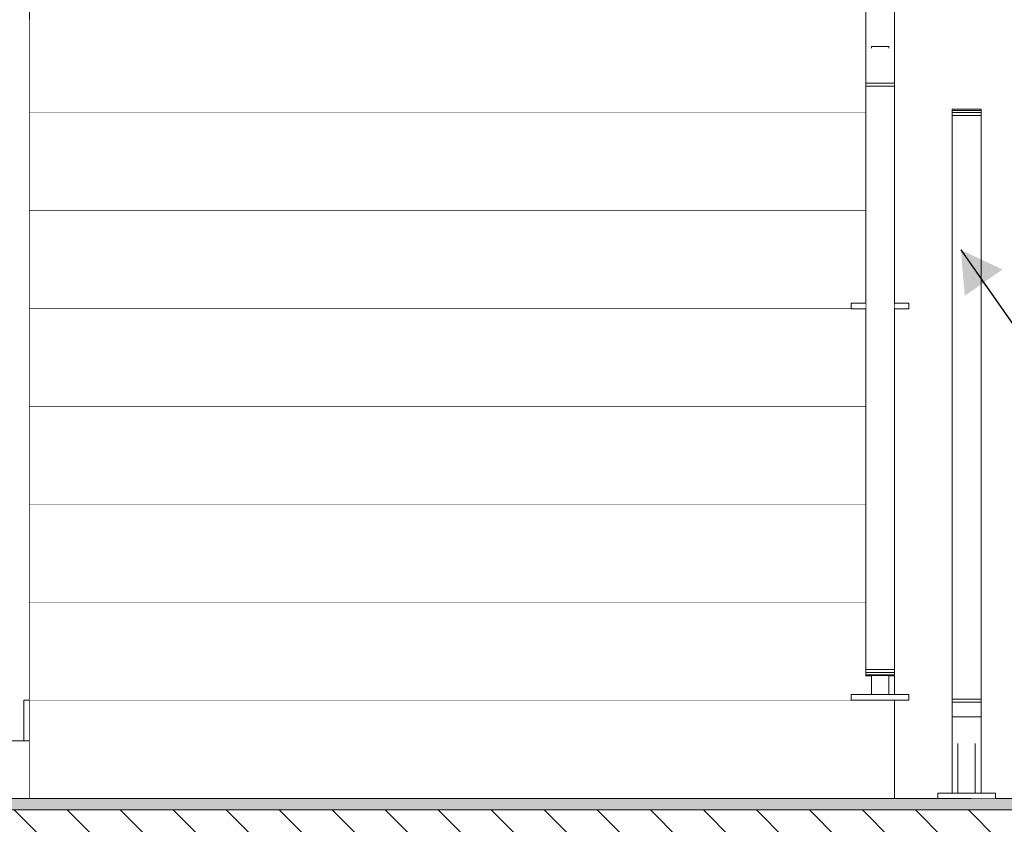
# Model space of a CAD drawing. Header units: millimetres. Extents: x 90539 to 127778, y -34922 to 14506.
# Tile 238 of 256: x 104190 to 105898, y 5735 to 7130. Entities that reach past the tile are written whole.
import ezdxf

# ---------------------------------------------------------------- set-up
doc = ezdxf.new("R2010")
doc.units = ezdxf.units.MM
doc.header["$MEASUREMENT"] = 0
doc.linetypes.add('Przerywana', pattern=[240, 120, -120])
doc.linetypes.add('Wipeout_Contour', pattern=[1000, 0, -1000])
for name, color, linetype, lineweight, true_color in [('0_Nr_pióra__85', 7, 'Continuous', 13, 0x80c2ff), ('Nowe_A-Konstrukcja Opis_Nr_pióra__78', 7, 'Continuous', 13, 0x00bb5e), ('Nowe_A-Wymiary-Wewnętrzne_Nr_pióra__45', 7, 'Continuous', 15, 0x40a5ff), ('Nowe_A-Wymiary-Wewnętrzne_Nr_pióra__85', 7, 'Continuous', 13, 0x80c2ff), ('Nowe_A-Wymiary-Zewnętrzne_Nr_pióra__45', 7, 'Continuous', 15, 0x40a5ff), ('Nowe_A-Wymiary-Zewnętrzne_Nr_pióra__85', 7, 'Continuous', 13, 0x80c2ff)]:
    doc.layers.add(name, color=color, linetype=linetype, lineweight=lineweight, true_color=true_color)
for name, color, linetype in [('Nowe_A-Balustrady-Schody', 7, 'Continuous'), ('Nowe_A-Posadzki', 7, 'Continuous'), ('Nowe_A-Schody', 7, 'Continuous'), ('Nowe_A-Wymiary-Wewnętrzne', 7, 'Continuous'), ('Nowe_A-Wymiary-Zewnętrzne', 7, 'Continuous'), ('Nowe_A-Ściany-Konstrukcyjne', 7, 'Continuous')]:
    doc.layers.add(name, color=color, linetype=linetype)
for name, color, linetype, lineweight in [('Nowe_A-Balustrady-Schody_Nr_pióra__11', 7, 'Continuous', 13), ('Nowe_A-Balustrady-Schody_Nr_pióra__91', 7, 'Continuous', 13), ('Nowe_A-Posadzki_Nr_pióra__9', 7, 'Continuous', 13), ('Nowe_A-Schody _Nr_pióra__11', 7, 'Continuous', 13), ('Nowe_A-Wymiary-Wewnętrzne_Nr_pióra__46', 5, 'Continuous', 15), ('Nowe_A-Wymiary-Zewnętrzne_Nr_pióra__46', 5, 'Continuous', 15), ('Nowe_A-Ściany-Konstrukcyjne_Nr_pióra__87', 7, 'Continuous', 13)]:
    doc.layers.add(name, color=color, linetype=linetype, lineweight=lineweight)
doc.styles.add('STYL_AUTOMATYCZNY_2', font='arial.ttf')
doc.dimstyles.new('STYL_AUTOMATYCZNY__1', dxfattribs={"dimtxt": 125, "dimasz": 47.5, "dimexe": 0.18, "dimexo": 20, "dimgap": 0, "dimtad": 1, "dimdec": 1, "dimlfac": 0.1, "dimzin": 0, "dimdsep": 46, "dimtxsty": 'STYL_AUTOMATYCZNY_2', "dimblk": 'ARROWHEAD_11', "dimblk1": 'ARROWHEAD_11', "dimblk2": 'ARROWHEAD_11', "dimcen": 0.09, "dimclrd": 256, "dimclre": 256, "dimclrt": 5, "dimadec": 1, "dimazin": 0, "dimtfac": 1, "dimtdec": 4, "dimtmove": 0, "dimatfit": 3, "dimfxl": 0, "dimtolj": 1, "dimtzin": 0, "dimarcsym": 0})
doc.dimstyles.new('STYL_AUTOMATYCZNY__3', dxfattribs={"dimtxt": 0.18, "dimasz": 76, "dimexe": 0.18, "dimexo": 0.0625, "dimgap": 0, "dimtad": 0, "dimtih": 1, "dimtoh": 1, "dimdec": 4, "dimzin": 0, "dimdsep": 46, "dimcen": 0.09, "dimadec": 0, "dimazin": 0, "dimtfac": 1, "dimtdec": 4, "dimtmove": 0, "dimatfit": 3, "dimldrblk": 'ARROWHEAD_16', "dimfxl": 0, "dimtolj": 1, "dimtzin": 0, "dimarcsym": 0})

# ---------------------------------------------------------------- blocks, each defined once
blk = doc.blocks.new('ElemPrzekroju_73')
at = {"color": 254, "linetype": 'Wipeout_Contour', "lineweight": 0, "ltscale": 2122161.408747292}
blk.add_wipeout([(107307.6, 7150), (105707.6, 7150), (105707.6, 6638.7), (105732.6, 6638.7), (105732.6, 6628.7), (105707.6, 6628.7), (105707.6, 5960), (105732.6, 5960), (105732.6, 5950), (105707.6, 5950), (105707.6, 5780), (105782.6, 5780), (105782.6, 5788.9), (105807.6, 5788.9), (105807.6, 6974.7), (105857.6, 6974.7), (105857.6, 5788.9), (105882.6, 5788.9), (105882.6, 5780), (107307.6, 5780)], dxfattribs=at).dxf.layer = 'Nowe_A-Ściany-Konstrukcyjne'
blk = doc.blocks.new('ElemPrzekroju_76')
at = {"color": 254, "linetype": 'Wipeout_Contour', "lineweight": 0, "ltscale": 417286.408988}
blk.add_wipeout([(103947.6, 5880), (104197.6, 5880), (104197.6, 8320), (103947.6, 8320)], dxfattribs=at).dxf.layer = 'Nowe_A-Ściany-Konstrukcyjne'
at = {"color": 254, "linetype": 'Wipeout_Contour', "lineweight": 0, "ltscale": 416767.65014}
blk.add_wipeout([(103937.6, 5880), (103947.6, 5880), (103947.6, 8320), (103937.6, 8320)], dxfattribs=at).dxf.layer = 'Nowe_A-Ściany-Konstrukcyjne'
at = {"color": 254, "linetype": 'Wipeout_Contour', "lineweight": 0, "ltscale": 417805.168435}
blk.add_wipeout([(104197.6, 8320), (104197.6, 5880), (104207.6, 5880), (104207.6, 8320)], dxfattribs=at).dxf.layer = 'Nowe_A-Ściany-Konstrukcyjne'
at = {"layer": 'Nowe_A-Ściany-Konstrukcyjne_Nr_pióra__87', "color": 7, "linetype": 'Continuous', "lineweight": 13}
for p, q in [((103937.6, 5880), (103937.6, 8320)), ((104207.6, 8320), (104207.6, 5950))]:
    blk.add_line(p, q, dxfattribs=at)
at = {"color": 254, "linetype": 'Wipeout_Contour', "lineweight": 0, "ltscale": 417462.283268}
blk.add_wipeout([(104197.6, 5880), (104197.6, 5780), (104207.6, 5780), (104207.6, 5880)], dxfattribs=at).dxf.layer = 'Nowe_A-Ściany-Konstrukcyjne'
at = {"layer": 'Nowe_A-Ściany-Konstrukcyjne_Nr_pióra__87', "color": 7, "linetype": 'Continuous', "lineweight": 13}
for p, q in [((104207.6, 5950), (104207.6, 5880)), ((104207.6, 5880), (104207.6, 5780))]:
    blk.add_line(p, q, dxfattribs=at)
at = {"color": 254, "linetype": 'Wipeout_Contour', "lineweight": 0, "ltscale": 416943.097095}
blk.add_wipeout([(104197.6, 5780), (104197.6, 5880), (103947.6, 5880), (103947.6, 5780)], dxfattribs=at).dxf.layer = 'Nowe_A-Ściany-Konstrukcyjne'
at = {"layer": 'Nowe_A-Ściany-Konstrukcyjne_Nr_pióra__87', "color": 7, "linetype": 'Continuous', "lineweight": 13}
for p, q in [((103947.6, 5880), (104197.6, 5880)), ((104197.6, 5880), (104207.6, 5880))]:
    blk.add_line(p, q, dxfattribs=at)
blk = doc.blocks.new('ElemPrzekroju_221')
at = {"layer": 'Nowe_A-Schody _Nr_pióra__11', "color": 7, "linetype": 'Continuous', "lineweight": 13}
blk.add_line((104197.6, 5880), (104197.6, 5940), dxfattribs=at)
at = {"color": 254, "linetype": 'Wipeout_Contour', "lineweight": 0, "ltscale": 524858.242482}
blk.add_wipeout([(104207.6, 5780), (105707.6, 5780), (105707.6, 5940), (104207.6, 5940), (104207.6, 5880)], dxfattribs=at).dxf.layer = 'Nowe_A-Schody'
at = {"layer": 'Nowe_A-Schody _Nr_pióra__11', "color": 7, "linetype": 'Continuous', "lineweight": 13}
blk.add_line((105707.6, 5780), (105707.6, 5940), dxfattribs=at)
blk = doc.blocks.new('ElemPrzekroju_222')
at = {"layer": 'Nowe_A-Schody _Nr_pióra__11', "color": 7, "linetype": 'Continuous', "lineweight": 13}
blk.add_line((104197.6, 5940), (104197.6, 5950), dxfattribs=at)
at = {"color": 254, "linetype": 'Wipeout_Contour', "lineweight": 0, "ltscale": 420503.350436}
blk.add_wipeout([(105707.6, 5950), (104207.6, 5950), (104207.6, 5940), (105707.6, 5940)], dxfattribs=at).dxf.layer = 'Nowe_A-Schody'
at = {"layer": 'Nowe_A-Schody _Nr_pióra__11', "color": 7, "linetype": 'Continuous', "lineweight": 13}
for p, q in [((104207.6, 5950), (104197.6, 5950)), ((105632.6, 5950), (104207.6, 5950)), ((105707.6, 5940), (105707.6, 5950))]:
    blk.add_line(p, q, dxfattribs=at)
blk = doc.blocks.new('ElemPrzekroju_223')
at = {"color": 254, "linetype": 'Wipeout_Contour', "lineweight": 0, "ltscale": 843696.926493}
blk.add_wipeout([(104207.6, 5950), (105632.6, 5950), (105632.6, 5960), (105667.6, 5960), (105667.6, 5992.3), (105657.6, 5992.3), (105657.6, 6110), (104207.6, 6110)], dxfattribs=at).dxf.layer = 'Nowe_A-Schody'
at = {"color": 254, "linetype": 'Wipeout_Contour', "lineweight": 0, "ltscale": 423485.60383}
blk.add_wipeout([(105697.6, 5992.3), (105697.6, 5960), (105707.6, 5960), (105707.6, 5992.3)], dxfattribs=at).dxf.layer = 'Nowe_A-Schody'
at = {"layer": 'Nowe_A-Schody _Nr_pióra__11', "color": 7, "linetype": 'Continuous', "lineweight": 13}
blk.add_line((105707.6, 5960), (105707.6, 5992.3), dxfattribs=at)
blk = doc.blocks.new('ElemPrzekroju_224')
at = {"color": 254, "linetype": 'Wipeout_Contour', "lineweight": 0, "ltscale": 420442.52228}
blk.add_wipeout([(104207.6, 6120), (104207.6, 6110), (105657.6, 6110), (105657.6, 6120)], dxfattribs=at).dxf.layer = 'Nowe_A-Schody'
at = {"layer": 'Nowe_A-Schody _Nr_pióra__11', "color": 7, "linetype": 'Continuous', "lineweight": 13}
blk.add_line((105657.6, 6120), (104207.6, 6120), dxfattribs=at)
blk = doc.blocks.new('ElemPrzekroju_225')
at = {"color": 254, "linetype": 'Wipeout_Contour', "lineweight": 0, "ltscale": 420462.561122}
blk.add_wipeout([(104207.6, 6280), (104207.6, 6120), (105657.6, 6120), (105657.6, 6280)], dxfattribs=at).dxf.layer = 'Nowe_A-Schody'
blk = doc.blocks.new('ElemPrzekroju_226')
at = {"color": 254, "linetype": 'Wipeout_Contour', "lineweight": 0, "ltscale": 420482.632366}
blk.add_wipeout([(104207.6, 6290), (104207.6, 6280), (105657.6, 6280), (105657.6, 6290)], dxfattribs=at).dxf.layer = 'Nowe_A-Schody'
at = {"layer": 'Nowe_A-Schody _Nr_pióra__11', "color": 7, "linetype": 'Continuous', "lineweight": 13}
blk.add_line((105657.6, 6290), (104207.6, 6290), dxfattribs=at)
blk = doc.blocks.new('ElemPrzekroju_227')
at = {"color": 254, "linetype": 'Wipeout_Contour', "lineweight": 0, "ltscale": 632195.837848}
blk.add_wipeout([(104207.6, 6450), (104207.6, 6290), (105657.6, 6290), (105657.6, 6295.9), (105657.6, 6356.7), (105657.6, 6450)], dxfattribs=at).dxf.layer = 'Nowe_A-Schody'
blk = doc.blocks.new('ElemPrzekroju_228')
at = {"color": 254, "linetype": 'Wipeout_Contour', "lineweight": 0, "ltscale": 420523.83826}
blk.add_wipeout([(104207.6, 6460), (104207.6, 6450), (105657.6, 6450), (105657.6, 6460)], dxfattribs=at).dxf.layer = 'Nowe_A-Schody'
at = {"layer": 'Nowe_A-Schody _Nr_pióra__11', "color": 7, "linetype": 'Continuous', "lineweight": 13}
blk.add_line((105657.6, 6460), (104207.6, 6460), dxfattribs=at)
blk = doc.blocks.new('ElemPrzekroju_229')
at = {"color": 254, "linetype": 'Wipeout_Contour', "lineweight": 0, "ltscale": 420544.972754}
blk.add_wipeout([(104207.6, 6620), (104207.6, 6460), (105657.6, 6460), (105657.6, 6620)], dxfattribs=at).dxf.layer = 'Nowe_A-Schody'
blk = doc.blocks.new('ElemPrzekroju_230')
at = {"color": 254, "linetype": 'Wipeout_Contour', "lineweight": 0, "ltscale": 632245.973283}
blk.add_wipeout([(105632.6, 6630), (104207.6, 6630), (104207.6, 6620), (105657.6, 6620), (105657.6, 6628.7), (105632.6, 6628.7)], dxfattribs=at).dxf.layer = 'Nowe_A-Schody'
at = {"layer": 'Nowe_A-Schody _Nr_pióra__11', "color": 7, "linetype": 'Continuous', "lineweight": 13}
for p, q in [((105632.6, 6630), (104207.6, 6630)), ((105657.6, 6630), (105632.6, 6630))]:
    blk.add_line(p, q, dxfattribs=at)
blk = doc.blocks.new('ElemPrzekroju_231')
at = {"color": 254, "linetype": 'Wipeout_Contour', "lineweight": 0, "ltscale": 632268.806475}
blk.add_wipeout([(104207.6, 6630), (105632.6, 6630), (105632.6, 6638.7), (105657.6, 6638.7), (105657.6, 6790), (104207.6, 6790)], dxfattribs=at).dxf.layer = 'Nowe_A-Schody'
blk = doc.blocks.new('ElemPrzekroju_232')
at = {"color": 254, "linetype": 'Wipeout_Contour', "lineweight": 0, "ltscale": 420609.536172}
blk.add_wipeout([(104207.6, 6800), (104207.6, 6790), (105657.6, 6790), (105657.6, 6800)], dxfattribs=at).dxf.layer = 'Nowe_A-Schody'
at = {"layer": 'Nowe_A-Schody _Nr_pióra__11', "color": 7, "linetype": 'Continuous', "lineweight": 13}
blk.add_line((105657.6, 6800), (104207.6, 6800), dxfattribs=at)
blk = doc.blocks.new('ElemPrzekroju_233')
at = {"color": 254, "linetype": 'Wipeout_Contour', "lineweight": 0, "ltscale": 420631.765654}
blk.add_wipeout([(104207.6, 6960), (104207.6, 6800), (105657.6, 6800), (105657.6, 6960)], dxfattribs=at).dxf.layer = 'Nowe_A-Schody'
blk = doc.blocks.new('ElemPrzekroju_234')
at = {"color": 254, "linetype": 'Wipeout_Contour', "lineweight": 0, "ltscale": 420654.027521}
blk.add_wipeout([(104207.6, 6970), (104207.6, 6960), (105657.6, 6960), (105657.6, 6970)], dxfattribs=at).dxf.layer = 'Nowe_A-Schody'
at = {"layer": 'Nowe_A-Schody _Nr_pióra__11', "color": 7, "linetype": 'Continuous', "lineweight": 13}
blk.add_line((105657.6, 6970), (104207.6, 6970), dxfattribs=at)
blk = doc.blocks.new('ElemPrzekroju_235')
at = {"color": 254, "linetype": 'Wipeout_Contour', "lineweight": 0, "ltscale": 632456.170232}
blk.add_wipeout([(104207.6, 6970), (105657.6, 6970), (105657.6, 7009.3), (105657.6, 7020.2), (105657.6, 7130), (104207.6, 7130)], dxfattribs=at).dxf.layer = 'Nowe_A-Schody'
blk = doc.blocks.new('ElemPrzekroju_328')
at = {"layer": 'Nowe_A-Posadzki', "linetype": 'Continuous', "lineweight": 0, "true_color": 0xbb9a81}
blk.add_hatch(color=33, dxfattribs=at).paths.add_polyline_path([(107317.6, 5780), (99177.6, 5780), (99177.6, 5760), (107317.6, 5760)])
at = {"layer": 'Nowe_A-Posadzki', "linetype": 'Continuous', "lineweight": 0, "true_color": 0x000000}
h = blk.add_hatch(dxfattribs=at)
h.set_pattern_fill('Cegła_zwykła', color=18, style=0, pattern_type=2)
h.set_pattern_definition([(135, (0, 0), (45.96194, 45.96194), [])])
h.paths.add_polyline_path([(99177.6, 5760), (99177.6, 5710), (107317.6, 5710), (107317.6, 5760)])
at = {"layer": 'Nowe_A-Posadzki_Nr_pióra__9', "color": 7, "linetype": 'Continuous', "lineweight": 13}
blk.add_line((107317.6, 5760), (99177.6, 5760), dxfattribs=at)
at = {"layer": 'Nowe_A-Posadzki_Nr_pióra__9', "color": 7, "linetype": 'Continuous', "lineweight": 13, "flags": 128}
blk.add_lwpolyline([(107317.6, 5780), (102207.6, 5780), (102167.6, 5780), (100757.6, 5780)], dxfattribs=at)
blk = doc.blocks.new('ElemPrzekroju_429')
at = {"color": 254, "linetype": 'Wipeout_Contour', "lineweight": 0, "ltscale": 424248.435461}
blk.add_wipeout([(105857.6, 6974.7), (105807.6, 6974.7), (105807.6, 6972.7), (105857.6, 6972.7)], dxfattribs=at).dxf.layer = 'Nowe_A-Balustrady-Schody'
at = {"color": 254, "linetype": 'Wipeout_Contour', "lineweight": 0, "ltscale": 424247.668659}
blk.add_wipeout([(105857.6, 6972.7), (105807.6, 6972.7), (105807.6, 6968.9), (105857.6, 6968.9)], dxfattribs=at).dxf.layer = 'Nowe_A-Balustrady-Schody'
at = {"color": 254, "linetype": 'Wipeout_Contour', "lineweight": 0, "ltscale": 424246.483657}
blk.add_wipeout([(105857.6, 6968.9), (105807.6, 6968.9), (105807.6, 6963.7), (105857.6, 6963.7)], dxfattribs=at).dxf.layer = 'Nowe_A-Balustrady-Schody'
at = {"layer": 'Nowe_A-Balustrady-Schody_Nr_pióra__11', "color": 7, "linetype": 'Continuous', "lineweight": 13}
for p, q in [((105857.6, 6974.7), (105807.6, 6974.7)), ((105807.6, 6974.7), (105807.6, 6972.7)), ((105857.6, 6972.7), (105807.6, 6972.7)), ((105857.6, 6974.7), (105857.6, 6972.7))]:
    blk.add_line(p, q, dxfattribs=at)
at = {"color": 254, "linetype": 'Wipeout_Contour', "lineweight": 0, "ltscale": 424245.026098}
blk.add_wipeout([(105857.6, 6963.7), (105807.6, 6963.7), (105807.6, 6957.8), (105857.6, 6957.8)], dxfattribs=at).dxf.layer = 'Nowe_A-Balustrady-Schody'
at = {"layer": 'Nowe_A-Balustrady-Schody_Nr_pióra__11', "color": 7, "linetype": 'Continuous', "lineweight": 13}
for p, q in [((105807.6, 6972.7), (105807.6, 6968.9)), ((105857.6, 6968.9), (105807.6, 6968.9)), ((105857.6, 6972.7), (105857.6, 6968.9))]:
    blk.add_line(p, q, dxfattribs=at)
at = {"color": 254, "linetype": 'Wipeout_Contour', "lineweight": 0, "ltscale": 424122.439888}
blk.add_wipeout([(105857.6, 6957.8), (105807.6, 6957.8), (105807.6, 5957.8), (105857.6, 5957.8)], dxfattribs=at).dxf.layer = 'Nowe_A-Balustrady-Schody'
at = {"layer": 'Nowe_A-Balustrady-Schody_Nr_pióra__11', "color": 7, "linetype": 'Continuous', "lineweight": 13}
for p, q in [((105807.6, 6968.9), (105807.6, 6963.7)), ((105857.6, 6968.9), (105857.6, 6963.7)), ((105857.6, 6963.7), (105807.6, 6963.7)), ((105807.6, 6963.7), (105807.6, 6957.8)), ((105857.6, 6963.7), (105857.6, 6957.8))]:
    blk.add_line(p, q, dxfattribs=at)
at = {"color": 254, "linetype": 'Wipeout_Contour', "lineweight": 0, "ltscale": 423999.980569}
blk.add_wipeout([(105857.6, 5957.8), (105807.6, 5957.8), (105807.6, 5952), (105857.6, 5952)], dxfattribs=at).dxf.layer = 'Nowe_A-Balustrady-Schody'
at = {"color": 254, "linetype": 'Wipeout_Contour', "lineweight": 0, "ltscale": 423998.756765}
blk.add_wipeout([(105857.6, 5952), (105807.6, 5952), (105807.6, 5946.9), (105857.6, 5946.9)], dxfattribs=at).dxf.layer = 'Nowe_A-Balustrady-Schody'
at = {"layer": 'Nowe_A-Balustrady-Schody_Nr_pióra__11', "color": 7, "linetype": 'Continuous', "lineweight": 13}
for p, q in [((105807.6, 6957.8), (105807.6, 5957.8)), ((105857.6, 6957.8), (105857.6, 5957.8))]:
    blk.add_line(p, q, dxfattribs=at)
at = {"color": 254, "linetype": 'Wipeout_Contour', "lineweight": 0, "ltscale": 423997.753223}
blk.add_wipeout([(105857.6, 5946.9), (105807.6, 5946.9), (105807.6, 5943), (105857.6, 5943)], dxfattribs=at).dxf.layer = 'Nowe_A-Balustrady-Schody'
at = {"layer": 'Nowe_A-Balustrady-Schody_Nr_pióra__11', "color": 7, "linetype": 'Continuous', "lineweight": 13}
for p, q in [((105807.6, 5957.8), (105807.6, 5952)), ((105857.6, 5952), (105807.6, 5952)), ((105857.6, 5957.8), (105857.6, 5952))]:
    blk.add_line(p, q, dxfattribs=at)
at = {"color": 254, "linetype": 'Wipeout_Contour', "lineweight": 0, "ltscale": 423994.951915}
blk.add_wipeout([(105807.6, 5943), (105807.6, 5921.9), (105857.6, 5921.9), (105857.6, 5943)], dxfattribs=at).dxf.layer = 'Nowe_A-Balustrady-Schody'
at = {"layer": 'Nowe_A-Balustrady-Schody_Nr_pióra__11', "color": 7, "linetype": 'Continuous', "lineweight": 13}
for p, q in [((105807.6, 5952), (105807.6, 5946.9)), ((105857.6, 5946.9), (105807.6, 5946.9)), ((105807.6, 5946.9), (105807.6, 5943)), ((105807.6, 5943), (105807.6, 5921.9)), ((105857.6, 5952), (105857.6, 5946.9)), ((105857.6, 5946.9), (105857.6, 5943)), ((105857.6, 5943), (105857.6, 5921.9))]:
    blk.add_line(p, q, dxfattribs=at)
blk = doc.blocks.new('ElemPrzekroju_430')
at = {"color": 254, "linetype": 'Wipeout_Contour', "lineweight": 0, "ltscale": 847950.441772}
blk.add_wipeout([(105807.6, 5788.9), (105817.6, 5788.9), (105817.6, 5874.9), (105847.6, 5874.9), (105847.6, 5788.9), (105857.6, 5788.9), (105857.6, 5921.3), (105807.6, 5921.3)], dxfattribs=at).dxf.layer = 'Nowe_A-Balustrady-Schody'
at = {"color": 254, "linetype": 'Wipeout_Contour', "lineweight": 0, "ltscale": 423992.512624}
blk.add_wipeout([(105807.6, 5921.3), (105857.6, 5921.3), (105857.6, 5921.9), (105807.6, 5921.9)], dxfattribs=at).dxf.layer = 'Nowe_A-Balustrady-Schody'
at = {"layer": 'Nowe_A-Balustrady-Schody_Nr_pióra__11', "color": 7, "linetype": 'Continuous', "lineweight": 13}
for p, q in [((105807.6, 5921.9), (105807.6, 5921.3)), ((105807.6, 5921.3), (105857.6, 5921.3)), ((105807.6, 5788.9), (105807.6, 5921.3)), ((105857.6, 5921.3), (105857.6, 5921.9)), ((105857.6, 5788.9), (105857.6, 5921.3))]:
    blk.add_line(p, q, dxfattribs=at)
blk = doc.blocks.new('ElemPrzekroju_432')
at = {"color": 254, "linetype": 'Wipeout_Contour', "lineweight": 0, "ltscale": 423972.658481}
blk.add_wipeout([(105847.6, 5788.9), (105847.6, 5874.9), (105817.6, 5874.9), (105817.6, 5788.9)], dxfattribs=at).dxf.layer = 'Nowe_A-Balustrady-Schody'
at = {"color": 254, "linetype": 'Wipeout_Contour', "lineweight": 0, "ltscale": 423962.22838}
blk.add_wipeout([(105782.6, 5780), (105882.6, 5780), (105882.6, 5788.9), (105782.6, 5788.9)], dxfattribs=at).dxf.layer = 'Nowe_A-Balustrady-Schody'
at = {"layer": 'Nowe_A-Balustrady-Schody_Nr_pióra__11', "color": 7, "linetype": 'Continuous', "lineweight": 13}
for p, q in [((105817.6, 5788.9), (105817.6, 5874.9)), ((105847.6, 5788.9), (105847.6, 5874.9))]:
    blk.add_line(p, q, dxfattribs=at)
at = {"layer": 'Nowe_A-Balustrady-Schody_Nr_pióra__91', "color": 7, "linetype": 'Continuous', "lineweight": 13}
for p, q in [((105882.6, 5788.9), (105782.6, 5788.9)), ((105782.6, 5780), (105782.6, 5788.9)), ((105882.6, 5780), (105882.6, 5788.9))]:
    blk.add_line(p, q, dxfattribs=at)
blk = doc.blocks.new('ElemPrzekroju_473')
at = {"color": 254, "linetype": 'Wipeout_Contour', "lineweight": 0, "ltscale": 423662.517401}
blk.add_wipeout([(105657.6, 7024), (105657.6, 7020.2), (105707.6, 7020.2), (105707.6, 7024)], dxfattribs=at).dxf.layer = 'Nowe_A-Balustrady-Schody'
at = {"color": 254, "linetype": 'Wipeout_Contour', "lineweight": 0, "ltscale": 423661.332035}
blk.add_wipeout([(105707.6, 7020.2), (105657.6, 7020.2), (105657.6, 7015), (105707.6, 7015)], dxfattribs=at).dxf.layer = 'Nowe_A-Balustrady-Schody'
at = {"color": 254, "linetype": 'Wipeout_Contour', "lineweight": 0, "ltscale": 423659.888652}
blk.add_wipeout([(105707.6, 7015), (105657.6, 7015), (105657.6, 7009.3), (105707.6, 7009.3)], dxfattribs=at).dxf.layer = 'Nowe_A-Balustrady-Schody'
at = {"layer": 'Nowe_A-Balustrady-Schody_Nr_pióra__11', "color": 7, "linetype": 'Continuous', "lineweight": 13}
for p, q in [((105657.6, 7024), (105657.6, 7020.2)), ((105707.6, 7020.2), (105657.6, 7020.2)), ((105707.6, 7024), (105707.6, 7020.2))]:
    blk.add_line(p, q, dxfattribs=at)
at = {"color": 254, "linetype": 'Wipeout_Contour', "lineweight": 0, "ltscale": 423536.171103}
blk.add_wipeout([(105707.6, 7009.3), (105657.6, 7009.3), (105657.6, 6009.3), (105707.6, 6009.3)], dxfattribs=at).dxf.layer = 'Nowe_A-Balustrady-Schody'
at = {"layer": 'Nowe_A-Balustrady-Schody_Nr_pióra__11', "color": 7, "linetype": 'Continuous', "lineweight": 13}
for p, q in [((105657.6, 7020.2), (105657.6, 7015)), ((105707.6, 7020.2), (105707.6, 7015)), ((105707.6, 7015), (105657.6, 7015)), ((105657.6, 7015), (105657.6, 7009.3)), ((105707.6, 7015), (105707.6, 7009.3))]:
    blk.add_line(p, q, dxfattribs=at)
at = {"color": 254, "linetype": 'Wipeout_Contour', "lineweight": 0, "ltscale": 423412.550102}
blk.add_wipeout([(105707.6, 6009.3), (105657.6, 6009.3), (105657.6, 6003.3), (105707.6, 6003.3)], dxfattribs=at).dxf.layer = 'Nowe_A-Balustrady-Schody'
at = {"color": 254, "linetype": 'Wipeout_Contour', "lineweight": 0, "ltscale": 423411.290936}
blk.add_wipeout([(105707.6, 6003.3), (105657.6, 6003.3), (105657.6, 5998.2), (105707.6, 5998.2)], dxfattribs=at).dxf.layer = 'Nowe_A-Balustrady-Schody'
at = {"layer": 'Nowe_A-Balustrady-Schody_Nr_pióra__11', "color": 7, "linetype": 'Continuous', "lineweight": 13}
for p, q in [((105657.6, 7009.3), (105657.6, 6009.3)), ((105707.6, 7009.3), (105707.6, 6009.3))]:
    blk.add_line(p, q, dxfattribs=at)
at = {"color": 254, "linetype": 'Wipeout_Contour', "lineweight": 0, "ltscale": 423410.268769}
blk.add_wipeout([(105657.6, 5994.3), (105707.6, 5994.3), (105707.6, 5998.2), (105657.6, 5998.2)], dxfattribs=at).dxf.layer = 'Nowe_A-Balustrady-Schody'
at = {"layer": 'Nowe_A-Balustrady-Schody_Nr_pióra__11', "color": 7, "linetype": 'Continuous', "lineweight": 13}
for p, q in [((105657.6, 6009.3), (105657.6, 6003.3)), ((105707.6, 6003.3), (105657.6, 6003.3)), ((105707.6, 6009.3), (105707.6, 6003.3))]:
    blk.add_line(p, q, dxfattribs=at)
at = {"color": 254, "linetype": 'Wipeout_Contour', "lineweight": 0, "ltscale": 423409.608071}
blk.add_wipeout([(105707.6, 5994.3), (105657.6, 5994.3), (105657.6, 5992.3), (105707.6, 5992.3)], dxfattribs=at).dxf.layer = 'Nowe_A-Balustrady-Schody'
at = {"layer": 'Nowe_A-Balustrady-Schody_Nr_pióra__11', "color": 7, "linetype": 'Continuous', "lineweight": 13}
for p, q in [((105657.6, 6003.3), (105657.6, 5998.2)), ((105707.6, 5998.2), (105657.6, 5998.2)), ((105657.6, 5998.2), (105657.6, 5994.3)), ((105707.6, 5994.3), (105657.6, 5994.3)), ((105657.6, 5994.3), (105657.6, 5992.3)), ((105707.6, 6003.3), (105707.6, 5998.2)), ((105707.6, 5998.2), (105707.6, 5994.3)), ((105707.6, 5994.3), (105707.6, 5992.3)), ((105707.6, 5992.3), (105657.6, 5992.3))]:
    blk.add_line(p, q, dxfattribs=at)
blk = doc.blocks.new('ElemPrzekroju_474')
at = {"layer": 'Nowe_A-Balustrady-Schody_Nr_pióra__11', "color": 7, "linetype": 'Continuous', "lineweight": 13}
for p, q in [((105657.6, 7024), (105657.6, 8230)), ((105707.6, 7024), (105707.6, 8230))]:
    blk.add_line(p, q, dxfattribs=at)
blk = doc.blocks.new('ElemPrzekroju_475')
at = {"color": 254, "linetype": 'Wipeout_Contour', "lineweight": 0, "ltscale": 423678.559428}
blk.add_wipeout([(105697.6, 7080.8), (105697.6, 7083.8), (105667.6, 7083.8), (105667.6, 7080.8)], dxfattribs=at).dxf.layer = 'Nowe_A-Balustrady-Schody'
at = {"color": 254, "linetype": 'Wipeout_Contour', "lineweight": 0, "ltscale": 423405.731381}
blk.add_wipeout([(105667.6, 5992.3), (105667.6, 5960), (105697.6, 5960), (105697.6, 5992.3)], dxfattribs=at).dxf.layer = 'Nowe_A-Balustrady-Schody'
at = {"layer": 'Nowe_A-Balustrady-Schody_Nr_pióra__11', "color": 7, "linetype": 'Continuous', "lineweight": 13}
for p, q in [((105667.6, 7080.8), (105667.6, 7083.8)), ((105697.6, 7083.8), (105667.6, 7083.8)), ((105697.6, 7080.8), (105697.6, 7083.8))]:
    blk.add_line(p, q, dxfattribs=at)
at = {"color": 254, "linetype": 'Wipeout_Contour', "lineweight": 0, "ltscale": 423400.956458}
blk.add_wipeout([(105732.6, 5950), (105732.6, 5960), (105632.6, 5960), (105632.6, 5950)], dxfattribs=at).dxf.layer = 'Nowe_A-Balustrady-Schody'
at = {"layer": 'Nowe_A-Balustrady-Schody_Nr_pióra__11', "color": 7, "linetype": 'Continuous', "lineweight": 13}
for p, q in [((105667.6, 5960), (105667.6, 5992.3)), ((105697.6, 5960), (105697.6, 5992.3))]:
    blk.add_line(p, q, dxfattribs=at)
at = {"layer": 'Nowe_A-Balustrady-Schody_Nr_pióra__91', "color": 7, "linetype": 'Continuous', "lineweight": 13}
for p, q in [((105732.6, 5960), (105632.6, 5960)), ((105632.6, 5950), (105632.6, 5960)), ((105732.6, 5950), (105732.6, 5960)), ((105732.6, 5950), (105632.6, 5950))]:
    blk.add_line(p, q, dxfattribs=at)
blk = doc.blocks.new('ElemPrzekroju_477')
at = {"color": 254, "linetype": 'Wipeout_Contour', "lineweight": 0, "ltscale": 423412.656791}
blk.add_wipeout([(105657.6, 6638.7), (105632.6, 6638.7), (105632.6, 6628.7), (105657.6, 6628.7)], dxfattribs=at).dxf.layer = 'Nowe_A-Balustrady-Schody'
at = {"color": 254, "linetype": 'Wipeout_Contour', "lineweight": 0, "ltscale": 423712.067518}
blk.add_wipeout([(105732.6, 6638.7), (105707.6, 6638.7), (105707.6, 6628.7), (105732.6, 6628.7)], dxfattribs=at).dxf.layer = 'Nowe_A-Balustrady-Schody'
at = {"layer": 'Nowe_A-Balustrady-Schody_Nr_pióra__91', "color": 7, "linetype": 'Continuous', "lineweight": 13}
for p, q in [((105657.6, 6638.7), (105632.6, 6638.7)), ((105632.6, 6630), (105632.6, 6638.7)), ((105632.6, 6628.7), (105632.6, 6630)), ((105657.6, 6628.7), (105632.6, 6628.7)), ((105732.6, 6638.7), (105707.6, 6638.7)), ((105732.6, 6628.7), (105707.6, 6628.7)), ((105732.6, 6628.7), (105732.6, 6638.7))]:
    blk.add_line(p, q, dxfattribs=at)
blk = doc.blocks.new('*D706')
at = {"layer": 'Nowe_A-Wymiary-Wewnętrzne_Nr_pióra__45', "linetype": 'Continuous', "lineweight": 15, "true_color": 0x40a5ff}
for points in [[(108300.4, 5780), (108301.4, 5775.2), (108304.1, 5771.2), (108308.1, 5768.5), (108312.9, 5767.5), (108317.7, 5768.5), (108321.8, 5771.2), (108324.5, 5775.2), (108325.4, 5780), (108324.5, 5784.8), (108321.8, 5788.8), (108317.7, 5791.5), (108312.9, 5792.5), (108308.1, 5791.5), (108304.1, 5788.8), (108301.4, 5784.8)], [(108300.4, 5430), (108301.4, 5425.2), (108304.1, 5421.2), (108308.1, 5418.5), (108312.9, 5417.5), (108317.7, 5418.5), (108321.8, 5421.2), (108324.5, 5425.2), (108325.4, 5430), (108324.5, 5434.8), (108321.8, 5438.8), (108317.7, 5441.5), (108312.9, 5442.5), (108308.1, 5441.5), (108304.1, 5438.8), (108301.4, 5434.8)]]:
    blk.add_hatch(color=161, dxfattribs=at).paths.add_polyline_path(points)
at = {"layer": 'Nowe_A-Wymiary-Wewnętrzne_Nr_pióra__45', "color": 161, "linetype": 'Continuous', "lineweight": 15, "true_color": 0x40a5ff}
for centre in [(108312.9, 5780), (108312.9, 5430)]:
    blk.add_circle(centre, 12.5, dxfattribs=at)
at = {"layer": 'Nowe_A-Wymiary-Wewnętrzne_Nr_pióra__85', "color": 151, "linetype": 'Continuous', "lineweight": 13, "true_color": 0x80c2ff}
for p, q in [((108300.4, 5780), (108266.1, 5780)), ((108359.8, 5780), (108325.4, 5780)), ((108312.9, 5442.5), (108312.9, 5767.5)), ((108300.4, 5430), (108266.1, 5430)), ((108359.8, 5430), (108325.4, 5430))]:
    blk.add_line(p, q, dxfattribs=at)
blk = doc.blocks.new('ARROWHEAD_11')
at = {"color": 0, "linetype": 'Continuous', "lineweight": 0}
blk.add_line((0, 0), (-1, 0), dxfattribs=at)
at = {"color": 0, "linetype": 'Continuous', "lineweight": 0, "const_width": 0.25, "flags": 128}
blk.add_lwpolyline([(-0.125, 0, 1), (0.125, 0, 1)], format="xyb", close=True, dxfattribs=at)
blk = doc.blocks.new('*D707')
at = {"layer": 'Nowe_A-Wymiary-Wewnętrzne_Nr_pióra__45', "linetype": 'Continuous', "lineweight": 15, "true_color": 0x40a5ff}
for points in [[(108300.4, 7850), (108301.4, 7845.2), (108304.1, 7841.2), (108308.1, 7838.5), (108312.9, 7837.5), (108317.7, 7838.5), (108321.8, 7841.2), (108324.5, 7845.2), (108325.4, 7850), (108324.5, 7854.8), (108321.8, 7858.8), (108317.7, 7861.5), (108312.9, 7862.5), (108308.1, 7861.5), (108304.1, 7858.8), (108301.4, 7854.8)], [(108300.4, 5780), (108301.4, 5775.2), (108304.1, 5771.2), (108308.1, 5768.5), (108312.9, 5767.5), (108317.7, 5768.5), (108321.8, 5771.2), (108324.5, 5775.2), (108325.4, 5780), (108324.5, 5784.8), (108321.8, 5788.8), (108317.7, 5791.5), (108312.9, 5792.5), (108308.1, 5791.5), (108304.1, 5788.8), (108301.4, 5784.8)]]:
    blk.add_hatch(color=161, dxfattribs=at).paths.add_polyline_path(points)
at = {"layer": 'Nowe_A-Wymiary-Wewnętrzne_Nr_pióra__45', "color": 161, "linetype": 'Continuous', "lineweight": 15, "true_color": 0x40a5ff}
for centre in [(108312.9, 7850), (108312.9, 5780)]:
    blk.add_circle(centre, 12.5, dxfattribs=at)
at = {"layer": 'Nowe_A-Wymiary-Wewnętrzne_Nr_pióra__85', "color": 151, "linetype": 'Continuous', "lineweight": 13, "true_color": 0x80c2ff}
for p, q in [((108300.4, 7850), (108266.1, 7850)), ((108359.8, 7850), (108325.4, 7850)), ((108312.9, 5792.5), (108312.9, 7837.5)), ((108300.4, 5780), (108266.1, 5780)), ((108359.8, 5780), (108325.4, 5780))]:
    blk.add_line(p, q, dxfattribs=at)
at = {"layer": 'Nowe_A-Wymiary-Wewnętrzne_Nr_pióra__46', "color": 5, "lineweight": 15, "char_height": 125, "attachment_point": 7, "rotation": 90, "style": 'STYL_AUTOMATYCZNY_2'}
for s, insert in [('\\A1;{\\pql;\\fArial|b0|i0|c238|p0;\\W1.000000;207,0}', (108287.9, 6767.3)), ('\\A1;{\\pql;\\fArial|b0|i0|c238|p0;\\W1.000000;35,0}', (108287.9, 5792.5))]:
    blk.add_mtext(s, dxfattribs=dict(at, insert=insert))
blk = doc.blocks.new('*D721')
at = {"layer": 'Nowe_A-Wymiary-Wewnętrzne_Nr_pióra__45', "linetype": 'Continuous', "lineweight": 15, "true_color": 0x40a5ff}
for points in [[(116511.2, 5780), (116512.1, 5775.2), (116514.8, 5771.2), (116518.9, 5768.5), (116523.7, 5767.5), (116528.4, 5768.5), (116532.5, 5771.2), (116535.2, 5775.2), (116536.2, 5780), (116535.2, 5784.8), (116532.5, 5788.8), (116528.4, 5791.5), (116523.7, 5792.5), (116518.9, 5791.5), (116514.8, 5788.8), (116512.1, 5784.8)], [(116511.2, 5430), (116512.1, 5425.2), (116514.8, 5421.2), (116518.9, 5418.5), (116523.7, 5417.5), (116528.4, 5418.5), (116532.5, 5421.2), (116535.2, 5425.2), (116536.2, 5430), (116535.2, 5434.8), (116532.5, 5438.8), (116528.4, 5441.5), (116523.7, 5442.5), (116518.9, 5441.5), (116514.8, 5438.8), (116512.1, 5434.8)]]:
    blk.add_hatch(color=161, dxfattribs=at).paths.add_polyline_path(points)
at = {"layer": 'Nowe_A-Wymiary-Wewnętrzne_Nr_pióra__45', "color": 161, "linetype": 'Continuous', "lineweight": 15, "true_color": 0x40a5ff}
for centre in [(116523.7, 5780), (116523.7, 5430)]:
    blk.add_circle(centre, 12.5, dxfattribs=at)
at = {"layer": 'Nowe_A-Wymiary-Wewnętrzne_Nr_pióra__85', "color": 151, "linetype": 'Continuous', "lineweight": 13, "true_color": 0x80c2ff}
for p, q in [((116511.2, 5780), (116476.8, 5780)), ((116570.5, 5780), (116536.2, 5780)), ((116523.7, 5442.5), (116523.7, 5767.5)), ((116511.2, 5430), (116476.8, 5430)), ((116570.5, 5430), (116536.2, 5430))]:
    blk.add_line(p, q, dxfattribs=at)
blk = doc.blocks.new('*D722')
at = {"layer": 'Nowe_A-Wymiary-Wewnętrzne_Nr_pióra__45', "linetype": 'Continuous', "lineweight": 15, "true_color": 0x40a5ff}
for points in [[(116511.2, 6680), (116512.1, 6675.2), (116514.8, 6671.2), (116518.9, 6668.5), (116523.7, 6667.5), (116528.4, 6668.5), (116532.5, 6671.2), (116535.2, 6675.2), (116536.2, 6680), (116535.2, 6684.8), (116532.5, 6688.8), (116528.4, 6691.5), (116523.7, 6692.5), (116518.9, 6691.5), (116514.8, 6688.8), (116512.1, 6684.8)], [(116511.2, 5780), (116512.1, 5775.2), (116514.8, 5771.2), (116518.9, 5768.5), (116523.7, 5767.5), (116528.4, 5768.5), (116532.5, 5771.2), (116535.2, 5775.2), (116536.2, 5780), (116535.2, 5784.8), (116532.5, 5788.8), (116528.4, 5791.5), (116523.7, 5792.5), (116518.9, 5791.5), (116514.8, 5788.8), (116512.1, 5784.8)]]:
    blk.add_hatch(color=161, dxfattribs=at).paths.add_polyline_path(points)
at = {"layer": 'Nowe_A-Wymiary-Wewnętrzne_Nr_pióra__45', "color": 161, "linetype": 'Continuous', "lineweight": 15, "true_color": 0x40a5ff}
for centre in [(116523.7, 6680), (116523.7, 5780)]:
    blk.add_circle(centre, 12.5, dxfattribs=at)
at = {"layer": 'Nowe_A-Wymiary-Wewnętrzne_Nr_pióra__85', "color": 151, "linetype": 'Continuous', "lineweight": 13, "true_color": 0x80c2ff}
for p, q in [((116511.2, 6680), (116476.8, 6680)), ((116570.5, 6680), (116536.2, 6680)), ((116523.7, 5792.5), (116523.7, 6667.5)), ((116511.2, 5780), (116476.8, 5780)), ((116570.5, 5780), (116536.2, 5780))]:
    blk.add_line(p, q, dxfattribs=at)
at = {"layer": 'Nowe_A-Wymiary-Wewnętrzne_Nr_pióra__46', "color": 5, "lineweight": 15, "char_height": 125, "attachment_point": 7, "rotation": 90, "style": 'STYL_AUTOMATYCZNY_2'}
for s, insert in [('\\A1;{\\pql;\\fArial|b0|i0|c238|p0;\\W1.000000;90,0}', (116498.7, 6230)), ('\\A1;{\\pql;\\fArial|b0|i0|c238|p0;\\W1.000000;35,0}', (116498.7, 5792.5))]:
    blk.add_mtext(s, dxfattribs=dict(at, insert=insert))
blk = doc.blocks.new('*D748')
at = {"layer": 'Nowe_A-Wymiary-Zewnętrzne_Nr_pióra__45', "linetype": 'Continuous', "lineweight": 15, "true_color": 0x40a5ff}
for points in [[(119375.1, 12845), (119376.1, 12840.2), (119378.8, 12836.2), (119382.8, 12833.5), (119387.6, 12832.5), (119392.4, 12833.5), (119396.5, 12836.2), (119399.2, 12840.2), (119400.1, 12845), (119399.2, 12849.8), (119396.5, 12853.8), (119392.4, 12856.5), (119387.6, 12857.5), (119382.8, 12856.5), (119378.8, 12853.8), (119376.1, 12849.8)], [(119375.1, -450), (119376.1, -454.8), (119378.8, -458.8), (119382.8, -461.5), (119387.6, -462.5), (119392.4, -461.5), (119396.5, -458.8), (119399.2, -454.8), (119400.1, -450), (119399.2, -445.2), (119396.5, -441.2), (119392.4, -438.5), (119387.6, -437.5), (119382.8, -438.5), (119378.8, -441.2), (119376.1, -445.2)]]:
    blk.add_hatch(color=161, dxfattribs=at).paths.add_polyline_path(points)
at = {"layer": 'Nowe_A-Wymiary-Zewnętrzne_Nr_pióra__45', "color": 161, "linetype": 'Continuous', "lineweight": 15, "true_color": 0x40a5ff}
for centre in [(119387.6, 12845), (119387.6, -450)]:
    blk.add_circle(centre, 12.5, dxfattribs=at)
at = {"layer": 'Nowe_A-Wymiary-Zewnętrzne_Nr_pióra__85', "color": 151, "linetype": 'Continuous', "lineweight": 13, "true_color": 0x80c2ff}
for p, q in [((119387.6, 12857.5), (119387.6, 12870)), ((119375.1, 12845), (119340.8, 12845)), ((119434.5, 12845), (119400.1, 12845)), ((119387.6, -437.5), (119387.6, 12832.5)), ((119375.1, -450), (119340.8, -450)), ((119434.5, -450), (119400.1, -450)), ((119387.6, -475), (119387.6, -462.5))]:
    blk.add_line(p, q, dxfattribs=at)
at = {"layer": 'Nowe_A-Wymiary-Zewnętrzne_Nr_pióra__46', "color": 5, "lineweight": 15, "insert": (119362.6, 5911.5), "char_height": 125, "attachment_point": 7, "rotation": 90, "style": 'STYL_AUTOMATYCZNY_2'}
blk.add_mtext('\\A1;{\\pql;\\fArial|b0|i0|c238|p0;\\W1.000000;1\xa0329,5}', dxfattribs=at)
blk = doc.blocks.new('ARROWHEAD_16')
at = {"linetype": 'Continuous', "lineweight": 0}
blk.add_hatch(color=0, dxfattribs=at).paths.add_polyline_path([(-0.9093, 0.525), (0, 0), (-0.9093, -0.525)])
at = {"color": 0, "linetype": 'Continuous', "lineweight": 0}
blk.add_line((0, 0), (-1, 0), dxfattribs=at)
blk = doc.blocks.new('A Przekrój_STORY_MARKER')
at = {"layer": '0_Nr_pióra__85', "color": 151, "linetype": 'Przerywana', "lineweight": 13, "true_color": 0x80c2ff}
blk.add_line((94200.6, 5780), (119573.8, 5780), dxfattribs=at)

msp = doc.modelspace()

# ---------------------------------------------------------------- block references
at = {"layer": 'Nowe_A-Ściany-Konstrukcyjne', "lineweight": 0}
msp.add_blockref('ElemPrzekroju_73', (0, 0), dxfattribs=at)

# ---------------------------------------------------------------- next in the draw order: block references
at = {"layer": 'Nowe_A-Balustrady-Schody', "lineweight": 0}
msp.add_blockref('ElemPrzekroju_429', (0, 0), dxfattribs=at)
at = {"layer": 'Nowe_A-Ściany-Konstrukcyjne', "lineweight": 0}
msp.add_blockref('ElemPrzekroju_76', (0, 0), dxfattribs=at)

# ---------------------------------------------------------------- next in the draw order: block references
at = {"layer": 'Nowe_A-Balustrady-Schody', "lineweight": 0}
msp.add_blockref('ElemPrzekroju_430', (0, 0), dxfattribs=at)
at = {"layer": 'Nowe_A-Schody', "lineweight": 0}
msp.add_blockref('ElemPrzekroju_221', (0, 0), dxfattribs=at)

# ---------------------------------------------------------------- next in the draw order: leaders
at = {"layer": 'Nowe_A-Konstrukcja Opis_Nr_pióra__78', "color": 112, "linetype": 'Continuous', "lineweight": 13, "true_color": 0x00bb5e, "annotation_type": 0, "has_hookline": 1, "hookline_direction": 0, "text_width": 420.25}
msp.add_leader([(105822.6, 6730.8), (106035.1, 6426.5), (106407.93, 6419.36)], dimstyle='STYL_AUTOMATYCZNY__3', dxfattribs=at)

# ---------------------------------------------------------------- next in the draw order: block references
at = {"layer": 'Nowe_A-Posadzki', "lineweight": 0}
msp.add_blockref('ElemPrzekroju_328', (0, 0), dxfattribs=at)
at = {"layer": 'Nowe_A-Schody', "lineweight": 0}
msp.add_blockref('ElemPrzekroju_222', (0, 0), dxfattribs=at)

# ---------------------------------------------------------------- next in the draw order: block references
at = {"layer": 'Nowe_A-Balustrady-Schody', "lineweight": 0}
msp.add_blockref('ElemPrzekroju_432', (0, 0), dxfattribs=at)
at = {"layer": 'Nowe_A-Schody', "lineweight": 0}
msp.add_blockref('ElemPrzekroju_223', (0, 0), dxfattribs=at)

# ---------------------------------------------------------------- next in the draw order: block references
msp.add_blockref('ElemPrzekroju_224', (0, 0), dxfattribs=at)

# ---------------------------------------------------------------- next in the draw order: block references
msp.add_blockref('ElemPrzekroju_225', (0, 0), dxfattribs=at)

# ---------------------------------------------------------------- next in the draw order: block references
msp.add_blockref('ElemPrzekroju_226', (0, 0), dxfattribs=at)

# ---------------------------------------------------------------- next in the draw order: block references
msp.add_blockref('ElemPrzekroju_227', (0, 0), dxfattribs=at)

# ---------------------------------------------------------------- next in the draw order: block references
msp.add_blockref('ElemPrzekroju_228', (0, 0), dxfattribs=at)

# ---------------------------------------------------------------- next in the draw order: block references
msp.add_blockref('ElemPrzekroju_229', (0, 0), dxfattribs=at)

# ---------------------------------------------------------------- next in the draw order: block references
msp.add_blockref('ElemPrzekroju_230', (0, 0), dxfattribs=at)

# ---------------------------------------------------------------- next in the draw order: block references
msp.add_blockref('ElemPrzekroju_231', (0, 0), dxfattribs=at)

# ---------------------------------------------------------------- next in the draw order: block references
msp.add_blockref('ElemPrzekroju_232', (0, 0), dxfattribs=at)

# ---------------------------------------------------------------- next in the draw order: block references
msp.add_blockref('ElemPrzekroju_233', (0, 0), dxfattribs=at)

# ---------------------------------------------------------------- next in the draw order: block references
msp.add_blockref('ElemPrzekroju_234', (0, 0), dxfattribs=at)

# ---------------------------------------------------------------- next in the draw order: block references
msp.add_blockref('ElemPrzekroju_235', (0, 0), dxfattribs=at)

# ---------------------------------------------------------------- next in the draw order: block references
at = {"layer": 'Nowe_A-Balustrady-Schody', "lineweight": 0}
msp.add_blockref('ElemPrzekroju_473', (0, 0), dxfattribs=at)

# ---------------------------------------------------------------- next in the draw order: block references
msp.add_blockref('ElemPrzekroju_474', (0, 0), dxfattribs=at)

# ---------------------------------------------------------------- next in the draw order: block references
msp.add_blockref('ElemPrzekroju_475', (0, 0), dxfattribs=at)

# ---------------------------------------------------------------- next in the draw order: block references
msp.add_blockref('ElemPrzekroju_477', (0, 0), dxfattribs=at)

# ---------------------------------------------------------------- next in the draw order: dimensions: what is measured, and where the dimension line sits
at = {"layer": 'Nowe_A-Wymiary-Wewnętrzne', "color": 151, "linetype": 'Continuous', "lineweight": 13, "true_color": 0x80c2ff}
for base, picture, middle in [((108312.93, 5780), '*D706', (108225.43, 5954.32)), ((116523.66, 5780), '*D721', (116436.16, 5954.32))]:
    dim = msp.add_linear_dim(base=base, p1=(99177.6, 5430), p2=(99177.6, 5780), angle=90, dimstyle='STYL_AUTOMATYCZNY__1', dxfattribs=at)
    dim.commit()
    dim.dimension.update_dxf_attribs({"geometry": picture, "text_midpoint": middle, "dimtype": 160, "text_rotation": 90})

# ---------------------------------------------------------------- next in the draw order: block references
at = {"linetype": 'Continuous', "lineweight": 0}
msp.add_blockref('A Przekrój_STORY_MARKER', (0, 0), dxfattribs=at)

# ---------------------------------------------------------------- next in the draw order: dimensions: what is measured, and where the dimension line sits
at = {"layer": 'Nowe_A-Wymiary-Wewnętrzne', "color": 151, "linetype": 'Continuous', "lineweight": 13, "true_color": 0x80c2ff}
for base, p2, picture, middle in [((108312.93, 7850), (107577.6, 7850), '*D707', (108225.43, 6976.72)), ((116523.66, 6680), (116907.6, 6680), '*D722', (116436.16, 6391.82))]:
    dim = msp.add_linear_dim(base=base, p1=(99177.6, 5780), p2=p2, angle=90, dimstyle='STYL_AUTOMATYCZNY__1', dxfattribs=at)
    dim.commit()
    dim.dimension.update_dxf_attribs({"geometry": picture, "text_midpoint": middle, "dimtype": 160, "text_rotation": 90})
at = {"layer": 'Nowe_A-Wymiary-Zewnętrzne', "color": 151, "linetype": 'Continuous', "lineweight": 13, "true_color": 0x80c2ff}
dim = msp.add_linear_dim(base=(119387.63, 12845), p1=(95120.09, -450), p2=(98654.74, 12845), angle=90, dimstyle='STYL_AUTOMATYCZNY__1', dxfattribs=at)
dim.commit()
dim.dimension.update_dxf_attribs({"geometry": '*D748', "text_midpoint": (119300.13, 6192.64), "dimtype": 160, "text_rotation": 90})

doc.saveas('drawing.dxf')
